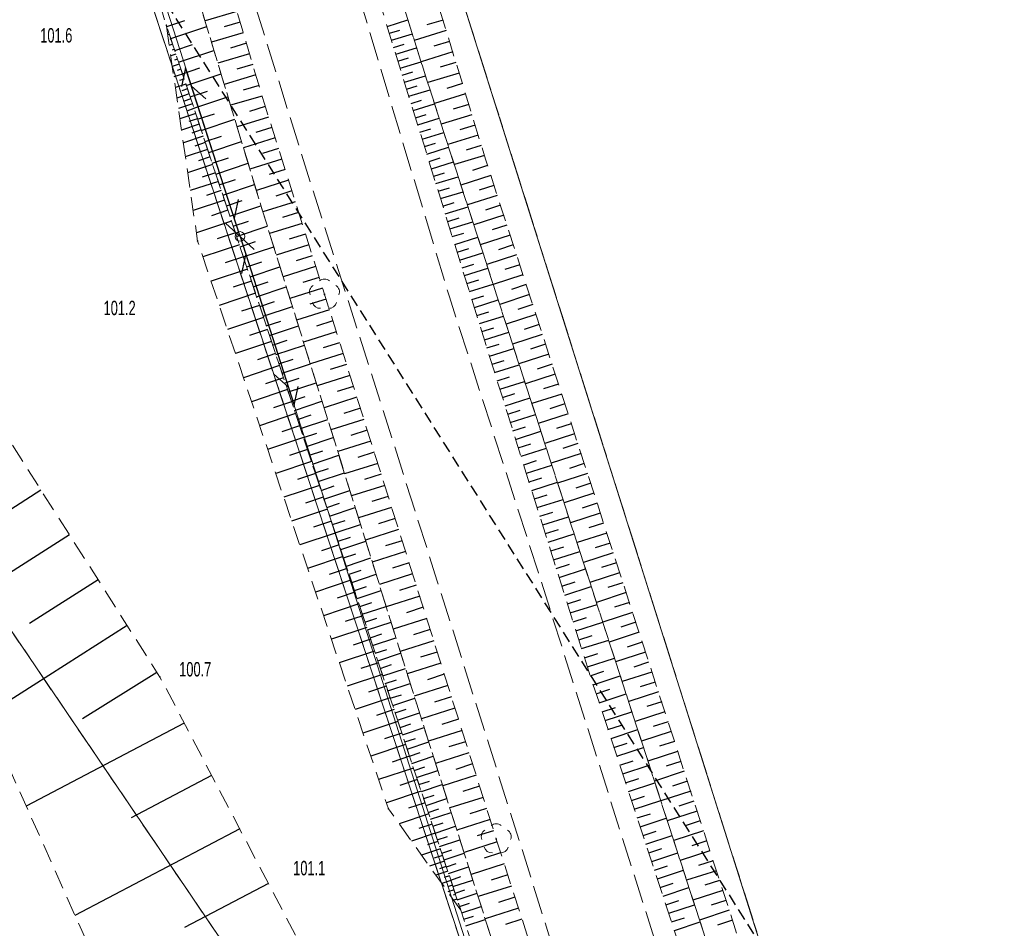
# Model space of a CAD drawing. Header units: metres. Extents: x 5550386 to 5551997, y 5954078 to 5957813.
# Tile 10 of 16: x 5551257 to 5551309, y 5956174 to 5956221. Entities that reach past the tile are written whole.
import ezdxf

# ---------------------------------------------------------------- set-up
doc = ezdxf.new("R2010")
doc.units = ezdxf.units.M
for name, pattern in [('1.0_0.5', [1.5, 1, -0.5]), ('1.5_0.5', [2, 1.5, -0.5]), ('2', [0.9, 0.6, -0.3]), ('219-500', [0]), ('egkk-500', [2, 1.5, -0.5]), ('egug-500', [1, 0.5, -0.5]), ('sutp_500', [0])]:
    doc.linetypes.add(name, pattern=pattern)
doc.layers.get('0').update_dxf_attribs({"color": 2, "lineweight": 5})
doc.styles.get("Standard").update_dxf_attribs({"font": 'Working1250', "width": 0.75})

# ---------------------------------------------------------------- blocks, each defined once
blk = doc.blocks.new('US15')
at = {"color": 0, "linetype": 'Continuous', "lineweight": 13}
blk.add_circle((0, 0), 0.25, dxfattribs=at)
blk = doc.blocks.new('PW01')
at = {"linetype": 'Continuous', "lineweight": 13}
h = blk.add_hatch(color=0, dxfattribs=at)
edge = h.paths.add_edge_path()
edge.add_arc((0, 0), 0.045, 0, 360)
blk = doc.blocks.new('OP021')
at = {"linetype": 'Continuous', "lineweight": 13}
h = blk.add_hatch(color=0, dxfattribs=at)
edge = h.paths.add_edge_path()
edge.add_arc((0, 0), 0.05, 0, 360)
at = {"color": 0, "linetype": 'Continuous', "lineweight": 13}
for centre, start, end in [((0, 0.4), 49.272, 130.728), ((-0.38, 0.124), 121.308, 202.548), ((0.38, 0.124), 337.452, 58.692), ((-0.235, -0.324), 193.221, 274.871), ((0.235, -0.324), 265.129, 346.779)]:
    blk.add_arc(centre, 0.4, start, end, dxfattribs=at)
blk = doc.blocks.new('SUTP')
at = {"color": 0, "linetype": 'Continuous'}
for p, q in [((0, 0), (0.866, 0.5)), ((0, 0), (9.232, 0)), ((1.866, -0.5), (1, 0)), ((7.366, -0.5), (8.232, 0)), ((9.232, 0), (8.366, 0.5))]:
    blk.add_line(p, q, dxfattribs=at)

msp = doc.modelspace()

# ---------------------------------------------------------------- linework, layer by layer
at = {"layer": '000 Inne (niezydentyfikowane)', "color": 7, "linetype": 'CONTINUOUS', "lineweight": 25, "flags": 128}
for points in [[(5551268.61, 5956221.65), (5551266.95, 5956221.16)], [(5551264.95, 5956220.86), (5551265.9, 5956221.18)], [(5551268.78, 5956221.09), (5551267.95, 5956220.85)], [(5551276.44, 5956220.87), (5551277.52, 5956221.21)], [(5551279.35, 5956221.2), (5551278.51, 5956220.95)], [(5551265.16, 5956220.24), (5551267.04, 5956220.86)], [(5551276.55, 5956220.51), (5551277.09, 5956220.68)], [(5551279.51, 5956220.65), (5551277.85, 5956220.14)], [(5551265.09, 5956220.46), (5551265, 5956220.43)], [(5551265.17, 5956220.2), (5551265.11, 5956220.18)], [(5551268.94, 5956220.54), (5551267.28, 5956220.05)], [(5551276.66, 5956220.15), (5551277.75, 5956220.48)], [(5551279.68, 5956220.09), (5551278.86, 5956219.84)], [(5551265.26, 5956219.94), (5551265.08, 5956219.88)], [(5551265.35, 5956219.68), (5551265.23, 5956219.64)], [(5551265.37, 5956219.62), (5551266.3, 5956219.93)], [(5551265.57, 5956219.01), (5551267.41, 5956219.62)], [(5551269.1, 5956219.99), (5551268.28, 5956219.74)], [(5551276.77, 5956219.78), (5551277.32, 5956219.95)], [(5551276.89, 5956219.42), (5551277.97, 5956219.76)], [(5551279.85, 5956219.54), (5551278.2, 5956219.03)], [(5551265.43, 5956219.42), (5551265.16, 5956219.33)], [(5551265.52, 5956219.16), (5551265.36, 5956219.11)], [(5551269.27, 5956219.44), (5551267.62, 5956218.95)], [(5551277, 5956219.06), (5551277.54, 5956219.23)], [(5551277.11, 5956218.69), (5551278.2, 5956219.03)], [(5551265.6, 5956218.9), (5551265.24, 5956218.78)], [(5551265.69, 5956218.65), (5551265.49, 5956218.58)], [(5551265.77, 5956218.4), (5551266.68, 5956218.71)], [(5551269.43, 5956218.89), (5551268.61, 5956218.64)], [(5551277.22, 5956218.33), (5551277.77, 5956218.5)], [(5551280.02, 5956218.99), (5551279.2, 5956218.74)], [(5551265.78, 5956218.39), (5551265.32, 5956218.24)], [(5551265.86, 5956218.13), (5551265.61, 5956218.05)], [(5551265.97, 5956217.8), (5551267.78, 5956218.4)], [(5551269.59, 5956218.34), (5551267.95, 5956217.85)], [(5551277.34, 5956217.96), (5551278.43, 5956218.3)], [(5551280.19, 5956218.44), (5551278.55, 5956217.94)], [(5551265.95, 5956217.87), (5551265.4, 5956217.69)], [(5551266.03, 5956217.61), (5551265.74, 5956217.51)], [(5551266.17, 5956217.2), (5551267.07, 5956217.5)], [(5551269.76, 5956217.79), (5551268.94, 5956217.55)], [(5551277.45, 5956217.6), (5551278, 5956217.77)], [(5551277.57, 5956217.23), (5551278.67, 5956217.57)], [(5551280.36, 5956217.89), (5551279.54, 5956217.64)], [(5551266.12, 5956217.35), (5551265.48, 5956217.14)], [(5551266.21, 5956217.1), (5551265.86, 5956216.98)], [(5551266.37, 5956216.61), (5551268.14, 5956217.2)], [(5551269.92, 5956217.24), (5551268.28, 5956216.76)], [(5551277.68, 5956216.86), (5551278.23, 5956217.03)], [(5551280.52, 5956217.35), (5551278.9, 5956216.85)], [(5551266.29, 5956216.84), (5551265.56, 5956216.59)], [(5551266.37, 5956216.59), (5551265.99, 5956216.46)], [(5551270.08, 5956216.7), (5551269.27, 5956216.44)], [(5551277.8, 5956216.49), (5551278.91, 5956216.83)], [(5551280.69, 5956216.81), (5551279.88, 5956216.56)], [(5551266.46, 5956216.33), (5551265.64, 5956216.06)], [(5551266.55, 5956216.06), (5551266.11, 5956215.92)], [(5551266.56, 5956216.03), (5551267.44, 5956216.32)], [(5551266.75, 5956215.45), (5551268.5, 5956216.03)], [(5551270.25, 5956216.15), (5551268.62, 5956215.64)], [(5551277.91, 5956216.11), (5551278.47, 5956216.29)], [(5551278.03, 5956215.74), (5551279.15, 5956216.09)], [(5551280.85, 5956216.27), (5551279.25, 5956215.78)], [(5551266.64, 5956215.78), (5551265.72, 5956215.47)], [(5551266.75, 5956215.48), (5551266.26, 5956215.31)], [(5551270.43, 5956215.61), (5551269.6, 5956215.35)], [(5551278.14, 5956215.36), (5551278.71, 5956215.54)], [(5551281.02, 5956215.73), (5551280.22, 5956215.49)], [(5551266.85, 5956215.16), (5551265.82, 5956214.81)], [(5551266.95, 5956214.87), (5551267.81, 5956215.16)], [(5551270.6, 5956215.06), (5551268.95, 5956214.54)], [(5551278.26, 5956214.99), (5551279.39, 5956215.34)], [(5551281.18, 5956215.2), (5551279.59, 5956214.72)], [(5551267.08, 5956214.46), (5551265.92, 5956214.07)], [(5551266.96, 5956214.82), (5551266.42, 5956214.63)], [(5551267.14, 5956214.3), (5551268.85, 5956214.87)], [(5551270.77, 5956214.51), (5551269.94, 5956214.25)], [(5551278.38, 5956214.61), (5551278.95, 5956214.78)], [(5551278.5, 5956214.22), (5551279.64, 5956214.58)], [(5551281.34, 5956214.67), (5551280.55, 5956214.43)], [(5551267.21, 5956214.08), (5551266.6, 5956213.87)], [(5551267.32, 5956213.74), (5551268.17, 5956214.02)], [(5551270.94, 5956213.96), (5551269.28, 5956213.44)], [(5551278.62, 5956213.84), (5551279.19, 5956214.02)], [(5551281.5, 5956214.15), (5551279.94, 5956213.67)], [(5551267.34, 5956213.68), (5551266.04, 5956213.24)], [(5551267.51, 5956213.18), (5551269.19, 5956213.74)], [(5551271.12, 5956213.41), (5551270.29, 5956213.15)], [(5551278.74, 5956213.46), (5551279.89, 5956213.81)], [(5551281.67, 5956213.63), (5551280.89, 5956213.37)], [(5551267.49, 5956213.25), (5551266.8, 5956213.02)], [(5551267.69, 5956212.62), (5551268.53, 5956212.9)], [(5551271.29, 5956212.86), (5551269.62, 5956212.33)], [(5551278.86, 5956213.07), (5551279.43, 5956213.25)], [(5551278.98, 5956212.68), (5551280.14, 5956213.04)], [(5551281.83, 5956213.11), (5551280.28, 5956212.6)], [(5551267.64, 5956212.8), (5551266.18, 5956212.32)], [(5551267.88, 5956212.08), (5551269.53, 5956212.63)], [(5551279.1, 5956212.29), (5551279.68, 5956212.47)], [(5551282, 5956212.59), (5551281.23, 5956212.34)], [(5551267.79, 5956212.32), (5551267.02, 5956212.07)], [(5551271.47, 5956212.3), (5551270.63, 5956212.03)], [(5551279.22, 5956211.9), (5551280.39, 5956212.26)], [(5551282.17, 5956212.07), (5551280.62, 5956211.57)], [(5551267.96, 5956211.82), (5551266.33, 5956211.28)], [(5551268.06, 5956211.53), (5551268.88, 5956211.8)], [(5551268.24, 5956210.99), (5551269.86, 5956211.53)], [(5551271.65, 5956211.74), (5551269.96, 5956211.21)], [(5551279.34, 5956211.51), (5551279.93, 5956211.69)], [(5551279.46, 5956211.11), (5551280.65, 5956211.48)], [(5551282.34, 5956211.56), (5551281.56, 5956211.3)], [(5551268.14, 5956211.29), (5551267.28, 5956211)], [(5551271.82, 5956211.18), (5551270.98, 5956210.91)], [(5551279.59, 5956210.71), (5551280.18, 5956210.9)], [(5551282.51, 5956211.04), (5551280.95, 5956210.53)], [(5551268.33, 5956210.72), (5551266.5, 5956210.11)], [(5551268.42, 5956210.46), (5551269.22, 5956210.72)], [(5551268.59, 5956209.92), (5551270.19, 5956210.46)], [(5551272, 5956210.61), (5551270.31, 5956210.08)], [(5551279.71, 5956210.32), (5551280.9, 5956210.69)], [(5551282.67, 5956210.52), (5551281.9, 5956210.27)], [(5551268.53, 5956210.12), (5551267.58, 5956209.81)], [(5551272.18, 5956210.05), (5551271.33, 5956209.79)], [(5551279.83, 5956209.92), (5551280.43, 5956210.1)], [(5551279.96, 5956209.51), (5551281.16, 5956209.89)], [(5551282.84, 5956210), (5551281.29, 5956209.5)], [(5551268.74, 5956209.5), (5551266.84, 5956208.87)], [(5551268.77, 5956209.39), (5551269.57, 5956209.66)], [(5551268.94, 5956208.87), (5551270.53, 5956209.39)], [(5551272.36, 5956209.49), (5551270.66, 5956208.95)], [(5551280.08, 5956209.11), (5551280.69, 5956209.3)], [(5551283.01, 5956209.49), (5551282.23, 5956209.23)], [(5551268.95, 5956208.87), (5551268, 5956208.55)], [(5551272.53, 5956208.92), (5551271.69, 5956208.66)], [(5551280.21, 5956208.7), (5551281.42, 5956209.08)], [(5551283.18, 5956208.97), (5551281.63, 5956208.46)], [(5551269.12, 5956208.34), (5551269.9, 5956208.61)], [(5551269.29, 5956207.82), (5551270.85, 5956208.34)], [(5551272.71, 5956208.36), (5551271.02, 5956207.82)], [(5551280.34, 5956208.3), (5551280.95, 5956208.49)], [(5551280.46, 5956207.89), (5551281.69, 5956208.27)], [(5551283.35, 5956208.45), (5551282.57, 5956208.2)], [(5551269.16, 5956208.23), (5551267.26, 5956207.6)], [(5551272.89, 5956207.79), (5551272.04, 5956207.53)], [(5551283.51, 5956207.93), (5551281.96, 5956207.43)], [(5551269.37, 5956207.6), (5551268.42, 5956207.29)], [(5551269.46, 5956207.31), (5551270.24, 5956207.57)], [(5551269.63, 5956206.79), (5551271.18, 5956207.31)], [(5551273.07, 5956207.23), (5551271.37, 5956206.69)], [(5551280.59, 5956207.48), (5551281.21, 5956207.67)], [(5551280.72, 5956207.06), (5551281.96, 5956207.45)], [(5551283.68, 5956207.42), (5551282.91, 5956207.16)], [(5551269.58, 5956206.97), (5551267.69, 5956206.34)], [(5551280.85, 5956206.65), (5551281.47, 5956206.84)], [(5551283.85, 5956206.9), (5551282.3, 5956206.39)], [(5551269.79, 5956206.34), (5551268.84, 5956206.03)], [(5551269.8, 5956206.28), (5551270.57, 5956206.54)], [(5551269.97, 5956205.78), (5551271.5, 5956206.28)], [(5551273.25, 5956206.66), (5551272.4, 5956206.4)], [(5551280.98, 5956206.23), (5551282.22, 5956206.62)], [(5551284.02, 5956206.38), (5551283.24, 5956206.13)], [(5551269.99, 5956205.71), (5551268.11, 5956205.08)], [(5551273.43, 5956206.1), (5551271.72, 5956205.56)], [(5551281.11, 5956205.81), (5551281.73, 5956206.01)], [(5551281.24, 5956205.39), (5551282.5, 5956205.78)], [(5551284.19, 5956205.86), (5551282.63, 5956205.36)], [(5551270.14, 5956205.27), (5551270.9, 5956205.52)], [(5551270.31, 5956204.77), (5551271.81, 5956205.27)], [(5551273.61, 5956205.53), (5551272.75, 5956205.26)], [(5551281.37, 5956204.97), (5551282, 5956205.17)], [(5551284.35, 5956205.35), (5551283.58, 5956205.09)], [(5551270.2, 5956205.08), (5551269.26, 5956204.77)], [(5551273.78, 5956204.96), (5551272.08, 5956204.42)], [(5551281.5, 5956204.55), (5551282.77, 5956204.94)], [(5551284.52, 5956204.83), (5551282.97, 5956204.32)], [(5551270.41, 5956204.45), (5551268.53, 5956203.83)], [(5551270.47, 5956204.27), (5551271.22, 5956204.52)], [(5551270.64, 5956203.78), (5551272.13, 5956204.27)], [(5551273.96, 5956204.39), (5551273.11, 5956204.13)], [(5551281.63, 5956204.12), (5551282.27, 5956204.32)], [(5551284.69, 5956204.31), (5551283.91, 5956204.06)], [(5551270.62, 5956203.83), (5551269.68, 5956203.51)], [(5551274.14, 5956203.83), (5551272.44, 5956203.29)], [(5551281.76, 5956203.69), (5551283.04, 5956204.1)], [(5551284.86, 5956203.79), (5551283.3, 5956203.29)], [(5551270.83, 5956203.2), (5551268.95, 5956202.57)], [(5551270.8, 5956203.29), (5551271.54, 5956203.53)], [(5551270.97, 5956202.8), (5551272.44, 5956203.29)], [(5551274.32, 5956203.26), (5551273.47, 5956202.99)], [(5551281.9, 5956203.27), (5551282.54, 5956203.47)], [(5551282.03, 5956202.84), (5551283.32, 5956203.24)], [(5551285.03, 5956203.28), (5551284.25, 5956203.02)], [(5551274.5, 5956202.69), (5551272.79, 5956202.15)], [(5551282.17, 5956202.41), (5551282.81, 5956202.61)], [(5551285.19, 5956202.76), (5551283.64, 5956202.25)], [(5551271.04, 5956202.57), (5551270.1, 5956202.26)], [(5551271.13, 5956202.31), (5551271.86, 5956202.55)], [(5551271.29, 5956201.83), (5551272.74, 5956202.31)], [(5551274.68, 5956202.12), (5551273.83, 5956201.85)], [(5551282.31, 5956201.98), (5551283.6, 5956202.38)], [(5551285.36, 5956202.24), (5551284.58, 5956201.99)], [(5551271.25, 5956201.95), (5551269.37, 5956201.32)], [(5551271.45, 5956201.35), (5551272.17, 5956201.59)], [(5551282.44, 5956201.54), (5551283.09, 5956201.75)], [(5551285.53, 5956201.72), (5551283.98, 5956201.22)], [(5551271.46, 5956201.32), (5551270.52, 5956201.01)], [(5551271.61, 5956200.87), (5551273.04, 5956201.35)], [(5551274.86, 5956201.55), (5551273.15, 5956201.01)], [(5551282.58, 5956201.11), (5551283.88, 5956201.52)], [(5551285.7, 5956201.21), (5551284.92, 5956200.95)], [(5551271.66, 5956200.7), (5551269.79, 5956200.07)], [(5551271.76, 5956200.4), (5551272.48, 5956200.63)], [(5551275.04, 5956200.98), (5551274.18, 5956200.7)], [(5551282.72, 5956200.68), (5551283.37, 5956200.88)], [(5551282.85, 5956200.24), (5551284.16, 5956200.65)], [(5551285.86, 5956200.69), (5551284.31, 5956200.19)], [(5551271.87, 5956200.07), (5551270.94, 5956199.76)], [(5551271.92, 5956199.92), (5551273.34, 5956200.4)], [(5551275.22, 5956200.4), (5551273.51, 5956199.86)], [(5551286.03, 5956200.17), (5551285.26, 5956199.92)], [(5551272.08, 5956199.46), (5551272.78, 5956199.69)], [(5551275.4, 5956199.83), (5551274.54, 5956199.56)], [(5551282.99, 5956199.8), (5551283.65, 5956200.01)], [(5551283.13, 5956199.36), (5551284.45, 5956199.78)], [(5551286.2, 5956199.65), (5551284.65, 5956199.15)], [(5551272.08, 5956199.45), (5551270.21, 5956198.83)], [(5551272.23, 5956198.99), (5551273.63, 5956199.46)], [(5551275.58, 5956199.26), (5551273.86, 5956198.72)], [(5551283.27, 5956198.92), (5551283.93, 5956199.13)], [(5551286.37, 5956199.14), (5551285.59, 5956198.89)], [(5551272.29, 5956198.83), (5551271.35, 5956198.52)], [(5551272.39, 5956198.53), (5551273.08, 5956198.76)], [(5551272.54, 5956198.07), (5551273.92, 5956198.53)], [(5551275.76, 5956198.69), (5551274.9, 5956198.41)], [(5551283.41, 5956198.48), (5551284.73, 5956198.9)], [(5551286.54, 5956198.62), (5551284.98, 5956198.12)], [(5551272.49, 5956198.2), (5551270.63, 5956197.58)], [(5551275.95, 5956198.11), (5551274.22, 5956197.57)], [(5551283.55, 5956198.04), (5551284.21, 5956198.25)], [(5551283.69, 5956197.6), (5551285.02, 5956198.01)], [(5551286.7, 5956198.1), (5551285.93, 5956197.85)], [(5551272.7, 5956197.58), (5551271.77, 5956197.27)], [(5551272.69, 5956197.61), (5551273.38, 5956197.84)], [(5551272.84, 5956197.16), (5551274.21, 5956197.61)], [(5551276.13, 5956197.54), (5551275.26, 5956197.27)], [(5551286.87, 5956197.58), (5551285.32, 5956197.08)], [(5551272.91, 5956196.96), (5551271.05, 5956196.34)], [(5551276.31, 5956196.96), (5551274.58, 5956196.42)], [(5551283.83, 5956197.15), (5551284.49, 5956197.36)], [(5551283.97, 5956196.7), (5551285.31, 5956197.13)], [(5551287.04, 5956197.07), (5551286.26, 5956196.82)], [(5551258.4, 5956196.71), (5551254.9, 5956194.48)], [(5551272.99, 5956196.7), (5551273.67, 5956196.93)], [(5551273.14, 5956196.25), (5551274.49, 5956196.7)], [(5551284.11, 5956196.26), (5551284.78, 5956196.47)], [(5551287.21, 5956196.55), (5551285.66, 5956196.05)], [(5551273.11, 5956196.34), (5551272.18, 5956196.03)], [(5551273.29, 5956195.81), (5551273.96, 5956196.03)], [(5551276.49, 5956196.39), (5551275.63, 5956196.12)], [(5551284.25, 5956195.81), (5551285.6, 5956196.23)], [(5551287.38, 5956196.03), (5551286.6, 5956195.78)], [(5551273.32, 5956195.72), (5551271.46, 5956195.1)], [(5551273.44, 5956195.36), (5551274.77, 5956195.81)], [(5551276.67, 5956195.81), (5551274.94, 5956195.27)], [(5551284.39, 5956195.36), (5551285.07, 5956195.57)], [(5551287.54, 5956195.52), (5551285.99, 5956195.01)], [(5551273.53, 5956195.1), (5551272.6, 5956194.79)], [(5551273.59, 5956194.92), (5551274.25, 5956195.14)], [(5551273.73, 5956194.49), (5551275.05, 5956194.92)], [(5551276.85, 5956195.24), (5551275.99, 5956194.96)], [(5551284.54, 5956194.91), (5551285.89, 5956195.33)], [(5551287.71, 5956195), (5551286.94, 5956194.75)], [(5551259.88, 5956194.39), (5551252.8, 5956189.88)], [(5551273.73, 5956194.48), (5551271.88, 5956193.87)], [(5551277.03, 5956194.66), (5551275.3, 5956194.11)], [(5551284.68, 5956194.45), (5551285.36, 5956194.67)], [(5551284.82, 5956194), (5551286.18, 5956194.43)], [(5551287.88, 5956194.48), (5551286.33, 5956193.98)], [(5551273.88, 5956194.05), (5551274.53, 5956194.27)], [(5551274.02, 5956193.62), (5551275.32, 5956194.05)], [(5551277.22, 5956194.08), (5551276.35, 5956193.81)], [(5551288.05, 5956193.96), (5551287.27, 5956193.71)], [(5551273.94, 5956193.87), (5551273.01, 5956193.56)], [(5551274.16, 5956193.19), (5551274.81, 5956193.4)], [(5551277.4, 5956193.51), (5551275.66, 5956192.96)], [(5551284.96, 5956193.55), (5551285.65, 5956193.76)], [(5551285.11, 5956193.09), (5551286.48, 5956193.52)], [(5551288.22, 5956193.45), (5551286.66, 5956192.94)], [(5551274.14, 5956193.25), (5551272.29, 5956192.63)], [(5551274.31, 5956192.76), (5551275.59, 5956193.19)], [(5551277.58, 5956192.93), (5551276.71, 5956192.65)], [(5551285.25, 5956192.63), (5551285.94, 5956192.85)], [(5551288.38, 5956192.93), (5551287.61, 5956192.68)], [(5551274.35, 5956192.63), (5551273.42, 5956192.32)], [(5551274.45, 5956192.33), (5551275.09, 5956192.55)], [(5551277.76, 5956192.35), (5551276.03, 5956191.8)], [(5551285.4, 5956192.17), (5551286.77, 5956192.61)], [(5551288.55, 5956192.41), (5551287, 5956191.91)], [(5551261.38, 5956192.04), (5551257.8, 5956189.76)], [(5551274.55, 5956192.02), (5551272.71, 5956191.4)], [(5551274.59, 5956191.91), (5551275.86, 5956192.33)], [(5551285.54, 5956191.71), (5551286.23, 5956191.93)], [(5551288.72, 5956191.89), (5551287.94, 5956191.64)], [(5551274.76, 5956191.4), (5551273.84, 5956191.09)], [(5551274.73, 5956191.49), (5551275.36, 5956191.7)], [(5551274.87, 5956191.07), (5551276.12, 5956191.49)], [(5551277.95, 5956191.77), (5551277.08, 5956191.49)], [(5551285.69, 5956191.25), (5551287.07, 5956191.69)], [(5551288.89, 5956191.38), (5551287.34, 5956190.87)], [(5551275.01, 5956190.66), (5551275.63, 5956190.87)], [(5551278.13, 5956191.19), (5551276.39, 5956190.64)], [(5551285.83, 5956190.79), (5551286.53, 5956191.01)], [(5551289.06, 5956190.86), (5551288.28, 5956190.61)], [(5551274.96, 5956190.79), (5551273.12, 5956190.17)], [(5551275.14, 5956190.25), (5551276.38, 5956190.66)], [(5551278.31, 5956190.61), (5551277.44, 5956190.33)], [(5551285.98, 5956190.32), (5551287.37, 5956190.76)], [(5551289.22, 5956190.34), (5551287.67, 5956189.84)], [(5551275.17, 5956190.17), (5551274.25, 5956189.87)], [(5551275.28, 5956189.84), (5551275.89, 5956190.04)], [(5551275.41, 5956189.43), (5551276.64, 5956189.84)], [(5551278.5, 5956190.03), (5551276.75, 5956189.48)], [(5551286.13, 5956189.86), (5551286.83, 5956190.08)], [(5551286.27, 5956189.39), (5551287.67, 5956189.83)], [(5551289.39, 5956189.83), (5551288.62, 5956189.57)], [(5551262.89, 5956189.66), (5551255.53, 5956184.97)], [(5551275.37, 5956189.56), (5551273.53, 5956188.95)], [(5551278.68, 5956189.45), (5551277.81, 5956189.17)], [(5551289.56, 5956189.31), (5551288.01, 5956188.8)], [(5551275.58, 5956188.95), (5551274.66, 5956188.64)], [(5551275.55, 5956189.02), (5551276.16, 5956189.23)], [(5551275.68, 5956188.62), (5551276.89, 5956189.02)], [(5551278.86, 5956188.86), (5551277.11, 5956188.31)], [(5551286.42, 5956188.92), (5551287.12, 5956189.15)], [(5551286.57, 5956188.46), (5551287.98, 5956188.9)], [(5551289.73, 5956188.79), (5551288.95, 5956188.54)], [(5551275.78, 5956188.33), (5551273.94, 5956187.72)], [(5551275.82, 5956188.22), (5551276.42, 5956188.42)], [(5551279.05, 5956188.28), (5551278.17, 5956188.01)], [(5551289.9, 5956188.27), (5551288.34, 5956187.77)], [(5551275.98, 5956187.72), (5551275.07, 5956187.42)], [(5551275.95, 5956187.82), (5551277.14, 5956188.22)], [(5551286.72, 5956187.98), (5551287.42, 5956188.21)], [(5551286.87, 5956187.51), (5551288.28, 5956187.96)], [(5551290.06, 5956187.76), (5551289.29, 5956187.5)], [(5551264.44, 5956187.22), (5551260.56, 5956184.81)], [(5551276.08, 5956187.43), (5551276.67, 5956187.63)], [(5551276.21, 5956187.04), (5551277.39, 5956187.43)], [(5551279.23, 5956187.7), (5551277.48, 5956187.15)], [(5551287.02, 5956187.04), (5551287.72, 5956187.28)], [(5551290.23, 5956187.24), (5551288.68, 5956186.74)], [(5551276.19, 5956187.11), (5551274.36, 5956186.5)], [(5551276.34, 5956186.65), (5551276.93, 5956186.84)], [(5551279.41, 5956187.12), (5551278.54, 5956186.84)], [(5551287.17, 5956186.57), (5551288.58, 5956187.04)], [(5551290.4, 5956186.72), (5551289.62, 5956186.47)], [(5551276.39, 5956186.5), (5551275.47, 5956186.19)], [(5551276.47, 5956186.26), (5551277.64, 5956186.65)], [(5551279.6, 5956186.53), (5551277.84, 5956185.98)], [(5551287.33, 5956186.11), (5551288.03, 5956186.34)], [(5551290.57, 5956186.2), (5551289.02, 5956185.7)], [(5551276.59, 5956185.89), (5551274.77, 5956185.28)], [(5551276.6, 5956185.87), (5551277.18, 5956186.06)], [(5551276.73, 5956185.49), (5551277.88, 5956185.87)], [(5551279.78, 5956185.95), (5551278.91, 5956185.67)], [(5551287.48, 5956185.64), (5551288.89, 5956186.1)], [(5551290.74, 5956185.69), (5551289.96, 5956185.44)], [(5551276.8, 5956185.28), (5551275.88, 5956184.98)], [(5551276.85, 5956185.11), (5551277.43, 5956185.3)], [(5551279.97, 5956185.36), (5551278.22, 5956184.81)], [(5551287.64, 5956185.17), (5551288.34, 5956185.4)], [(5551287.79, 5956184.71), (5551289.19, 5956185.17)], [(5551290.9, 5956185.17), (5551289.35, 5956184.67)], [(5551277, 5956184.67), (5551275.17, 5956184.06)], [(5551276.98, 5956184.73), (5551278.12, 5956185.11)], [(5551280.15, 5956184.78), (5551279.28, 5956184.5)], [(5551291.07, 5956184.65), (5551290.3, 5956184.4)], [(5551265.86, 5956184.57), (5551257.63, 5956180.25)], [(5551277.11, 5956184.35), (5551277.67, 5956184.54)], [(5551277.23, 5956183.97), (5551278.36, 5956184.35)], [(5551280.34, 5956184.2), (5551278.59, 5956183.64)], [(5551287.94, 5956184.24), (5551288.64, 5956184.47)], [(5551288.1, 5956183.78), (5551289.49, 5956184.24)], [(5551291.24, 5956184.14), (5551289.69, 5956183.63)], [(5551277.2, 5956184.06), (5551276.29, 5956183.76)], [(5551277.36, 5956183.6), (5551277.92, 5956183.78)], [(5551291.41, 5956183.62), (5551290.63, 5956183.37)], [(5551277.4, 5956183.46), (5551275.58, 5956182.85)], [(5551277.48, 5956183.22), (5551278.6, 5956183.6)], [(5551280.52, 5956183.61), (5551279.65, 5956183.34)], [(5551288.25, 5956183.31), (5551288.95, 5956183.54)], [(5551288.4, 5956182.85), (5551289.79, 5956183.31)], [(5551291.57, 5956183.1), (5551290.02, 5956182.6)], [(5551277.6, 5956182.85), (5551276.7, 5956182.55)], [(5551277.6, 5956182.85), (5551278.16, 5956183.04)], [(5551277.73, 5956182.48), (5551278.84, 5956182.85)], [(5551280.7, 5956183.03), (5551278.96, 5956182.48)], [(5551288.56, 5956182.39), (5551289.25, 5956182.62)], [(5551277.81, 5956182.24), (5551275.99, 5956181.64)], [(5551277.85, 5956182.11), (5551278.4, 5956182.3)], [(5551277.97, 5956181.74), (5551279.08, 5956182.11)], [(5551280.89, 5956182.45), (5551280.02, 5956182.17)], [(5551288.71, 5956181.93), (5551290.09, 5956182.39)], [(5551291.74, 5956182.58), (5551290.97, 5956182.33)], [(5551267.29, 5956181.85), (5551263.09, 5956179.64)], [(5551278.01, 5956181.64), (5551277.1, 5956181.33)], [(5551278.09, 5956181.38), (5551278.64, 5956181.56)], [(5551281.07, 5956181.87), (5551279.33, 5956181.32)], [(5551288.86, 5956181.47), (5551289.55, 5956181.7)], [(5551291.91, 5956182.07), (5551290.36, 5956181.56)], [(5551278.22, 5956181.01), (5551279.31, 5956181.38)], [(5551281.25, 5956181.29), (5551280.38, 5956181.01)], [(5551289.01, 5956181.01), (5551290.39, 5956181.47)], [(5551292.08, 5956181.55), (5551291.3, 5956181.3)], [(5551278.21, 5956181.03), (5551276.4, 5956180.43)], [(5551278.34, 5956180.65), (5551278.88, 5956180.83)], [(5551278.46, 5956180.29), (5551279.54, 5956180.65)], [(5551281.44, 5956180.71), (5551279.7, 5956180.16)], [(5551289.16, 5956180.55), (5551289.85, 5956180.78)], [(5551289.31, 5956180.09), (5551290.69, 5956180.55)], [(5551292.25, 5956181.03), (5551290.69, 5956180.53)], [(5551278.41, 5956180.43), (5551277.55, 5956180.14)], [(5551278.58, 5956179.93), (5551279.12, 5956180.11)], [(5551281.62, 5956180.13), (5551280.75, 5956179.86)], [(5551292.41, 5956180.52), (5551291.64, 5956180.26)], [(5551278.6, 5956179.85), (5551277.06, 5956179.33)], [(5551278.7, 5956179.57), (5551279.77, 5956179.93)], [(5551281.8, 5956179.55), (5551280.07, 5956179)], [(5551289.47, 5956179.64), (5551290.15, 5956179.86)], [(5551289.62, 5956179.18), (5551290.98, 5956179.63)], [(5551292.58, 5956180), (5551291.03, 5956179.49)], [(5551268.76, 5956179.07), (5551260.17, 5956174.56)], [(5551278.78, 5956179.31), (5551278.09, 5956179.09)], [(5551278.82, 5956179.21), (5551279.35, 5956179.39)], [(5551278.93, 5956178.85), (5551280, 5956179.21)], [(5551292.75, 5956179.48), (5551291.97, 5956179.23)], [(5551278.94, 5956178.84), (5551277.71, 5956178.43)], [(5551279.05, 5956178.5), (5551279.58, 5956178.68)], [(5551279.17, 5956178.15), (5551280.23, 5956178.5)], [(5551281.98, 5956178.97), (5551281.12, 5956178.7)], [(5551289.77, 5956178.73), (5551290.45, 5956178.95)], [(5551289.92, 5956178.27), (5551291.28, 5956178.72)], [(5551292.92, 5956178.96), (5551291.37, 5956178.46)], [(5551279.21, 5956178.03), (5551278.23, 5956177.7)], [(5551279.08, 5956178.41), (5551278.53, 5956178.23)], [(5551279.29, 5956177.8), (5551279.81, 5956177.97)], [(5551282.17, 5956178.4), (5551280.44, 5956177.84)], [(5551290.07, 5956177.82), (5551290.75, 5956178.04)], [(5551293.09, 5956178.45), (5551292.31, 5956178.19)], [(5551279.32, 5956177.69), (5551278.88, 5956177.54)], [(5551279.4, 5956177.45), (5551280.45, 5956177.8)], [(5551282.35, 5956177.82), (5551281.49, 5956177.54)], [(5551290.22, 5956177.37), (5551291.58, 5956177.82)], [(5551293.25, 5956177.93), (5551291.7, 5956177.43)], [(5551279.42, 5956177.38), (5551278.64, 5956177.12)], [(5551279.51, 5956177.11), (5551279.16, 5956176.99)], [(5551279.52, 5956177.1), (5551280.04, 5956177.27)], [(5551279.63, 5956176.75), (5551280.68, 5956177.1)], [(5551282.54, 5956177.24), (5551280.81, 5956176.69)], [(5551290.37, 5956176.91), (5551291.04, 5956177.14)], [(5551293.42, 5956177.41), (5551292.65, 5956177.16)], [(5551279.59, 5956176.87), (5551278.97, 5956176.66)], [(5551279.68, 5956176.63), (5551279.4, 5956176.53)], [(5551279.75, 5956176.4), (5551280.27, 5956176.58)], [(5551282.72, 5956176.67), (5551281.86, 5956176.39)], [(5551290.52, 5956176.46), (5551291.87, 5956176.91)], [(5551293.59, 5956176.89), (5551292.04, 5956176.39)], [(5551270.25, 5956176.23), (5551265.87, 5956173.93)], [(5551279.76, 5956176.38), (5551279.28, 5956176.22)], [(5551279.84, 5956176.14), (5551279.64, 5956176.07)], [(5551279.86, 5956176.06), (5551280.9, 5956176.4)], [(5551282.91, 5956176.09), (5551281.18, 5956175.54)], [(5551290.66, 5956176.01), (5551291.34, 5956176.24)], [(5551290.81, 5956175.56), (5551292.16, 5956176.01)], [(5551293.76, 5956176.38), (5551292.98, 5956176.13)], [(5551279.92, 5956175.9), (5551279.59, 5956175.79)], [(5551280, 5956175.65), (5551279.87, 5956175.61)], [(5551280.08, 5956175.41), (5551279.9, 5956175.35)], [(5551279.98, 5956175.72), (5551280.49, 5956175.89)], [(5551280.09, 5956175.37), (5551281.12, 5956175.72)], [(5551283.09, 5956175.52), (5551282.23, 5956175.24)], [(5551293.93, 5956175.86), (5551292.37, 5956175.36)], [(5551280.16, 5956175.17), (5551280.11, 5956175.15)], [(5551280.21, 5956175.03), (5551280.72, 5956175.2)], [(5551280.24, 5956174.93), (5551280.22, 5956174.92)], [(5551280.32, 5956174.69), (5551281.34, 5956175.03)], [(5551283.28, 5956174.94), (5551281.54, 5956174.38)], [(5551290.96, 5956175.12), (5551291.63, 5956175.34)], [(5551291.11, 5956174.67), (5551292.45, 5956175.11)], [(5551294.09, 5956175.34), (5551293.32, 5956175.09)], [(5551280.43, 5956174.36), (5551280.94, 5956174.52)], [(5551291.26, 5956174.22), (5551291.93, 5956174.44)], [(5551294.26, 5956174.83), (5551292.71, 5956174.32)], [(5551280.54, 5956174.02), (5551281.55, 5956174.35)], [(5551283.46, 5956174.36), (5551282.6, 5956174.08)], [(5551291.4, 5956173.77), (5551292.74, 5956174.22)], [(5551294.43, 5956174.31), (5551293.65, 5956174.06)]]:
    msp.add_lwpolyline(points, dxfattribs=at)
at = {"layer": '217-kontur klasyfikacyjny', "color": 92, "linetype": 'egkk-500', "lineweight": 18, "flags": 128}
for points in [[(5551257.7, 5956293.98), (5551303.52, 5956148.91)], [(5551289.85, 5956144.15), (5551242.13, 5956288.87)], [(5551291.51, 5956138.33), (5551216.49, 5956248.86)]]:
    msp.add_lwpolyline(points, dxfattribs=at)
at = {"layer": '218-kontur użytku gruntowego', "color": 3, "linetype": 'egug-500', "lineweight": 18, "flags": 128}
for points in [[(5551303.52, 5956148.91), (5551257.7, 5956293.98)], [(5551242.13, 5956288.87), (5551289.85, 5956144.15)], [(5551291.51, 5956138.33), (5551216.49, 5956248.86)]]:
    msp.add_lwpolyline(points, dxfattribs=at)
at = {"layer": '219-działka ewidencyjna', "color": 7, "linetype": '219-500', "lineweight": 18, "flags": 128}
for points in [[(5551303.52, 5956148.91), (5551257.7, 5956293.98)], [(5551289.85, 5956144.15), (5551242.13, 5956288.87)], [(5551291.51, 5956138.33), (5551216.49, 5956248.86)]]:
    msp.add_lwpolyline(points, dxfattribs=at)
at = {"layer": 'jezdnia', "color": 7, "linetype": '1.5_0.5', "lineweight": 18, "flags": 128}
msp.add_lwpolyline([(5551455.46, 5955436.36), (5551451.47, 5955438.02), (5551450.83, 5955438.1), (5551445.4, 5955438.9), (5551443.19, 5955438.03), (5551440.51, 5955442.48), (5551447.81, 5955447.52), (5551451.28, 5955450.59), (5551454.17, 5955453.78), (5551456.72, 5955457.82), (5551458.82, 5955463.86), (5551460.83, 5955471.81), (5551462.27, 5955479.67), (5551462.91, 5955484.42), (5551465.39, 5955501.99), (5551466.19, 5955508.81), (5551467.49, 5955522.39), (5551468.2, 5955534.19), (5551468.23, 5955544.61), (5551467.8, 5955552.06), (5551466.22, 5955562.94), (5551464.66, 5955570.05), (5551462.19, 5955577.94), (5551457.61, 5955588.96), (5551451.77, 5955600.12), (5551442.37, 5955616.54), (5551433.77, 5955631.22), (5551400.1, 5955695.98), (5551398.61, 5955699.66), (5551392.38, 5955717.92), (5551385.91, 5955744.81), (5551380.33, 5955777.31), (5551374.05, 5955813.71), (5551372.12, 5955825.49), (5551365.44, 5955865.4), (5551363.8, 5955875.7), (5551355.71, 5955924.64), (5551347.53, 5955974.75), (5551342.58, 5956003.07), (5551340.16, 5956014.08), (5551336.72, 5956027.23), (5551327.68, 5956053.5), (5551321.55, 5956071.1), (5551308.12, 5956107.81), (5551304.1, 5956118.58), (5551302.02, 5956124.47), (5551293.94, 5956146.88), (5551287.71, 5956164.52), (5551279.05, 5956191.98), (5551271.84, 5956214.64), (5551267.8, 5956227.61), (5551260.96, 5956249.65), (5551257.51, 5956260.73), (5551248.19, 5956289.59), (5551242.53, 5956307.71), (5551233.42, 5956336.76), (5551228.17, 5956354.06), (5551225.8, 5956361.78), (5551223.62, 5956368.9), (5551214.09, 5956400.02), (5551206.76, 5956423.52), (5551198.99, 5956449.35), (5551191.51, 5956473.27), (5551187.29, 5956486.42), (5551182.07, 5956502.69), (5551179.05, 5956512.76), (5551173.09, 5956531.56), (5551169.39, 5956543.47), (5551164.74, 5956558.45), (5551157.45, 5956581.75), (5551154.15, 5956592.27), (5551148.76, 5956609.66), (5551141.82, 5956631.89), (5551138.84, 5956641.55), (5551134.75, 5956654.86), (5551126.91, 5956679.54), (5551122.63, 5956693.23), (5551115.54, 5956715.76), (5551111.24, 5956729.91), (5551103.85, 5956753.24), (5551096.3, 5956777.7), (5551087, 5956807.77), (5551081.75, 5956824.64), (5551070.89, 5956859.11), (5551062.32, 5956886.3), (5551054.39, 5956911.6), (5551043.32, 5956947.04), (5551039.41, 5956959.5), (5551027.82, 5956996.92), (5551025.81, 5957004.31), (5551018.2, 5957028.13), (5551012.62, 5957045.95), (5551011.54, 5957049.89), (5551009.39, 5957056.51), (5550998.84, 5957089.87), (5550996.62, 5957097.11), (5550986.69, 5957129.32), (5550983.18, 5957140.89), (5550976.46, 5957166.48), (5550972.71, 5957181.16), (5550968.86, 5957201.13), (5550966.29, 5957214.65), (5550961.72, 5957239.19), (5550957.49, 5957261.56), (5550955.99, 5957269.71), (5550954.35, 5957279.28), (5550951.59, 5957293.75), (5550947.75, 5957313.48), (5550943.48, 5957336.91), (5550938.88, 5957360.91), (5550937.97, 5957366.94), (5550932.96, 5957392.85), (5550929.44, 5957411.71), (5550925.84, 5957430.33), (5550920.14, 5957460.6), (5550916.67, 5957479.44), (5550912.3, 5957503.48), (5550909.56, 5957517.89), (5550913.82, 5957522.69), (5550915.56, 5957513.52), (5550918.67, 5957496.14), (5550922.76, 5957474.05), (5550924.78, 5957463.24), (5550928.63, 5957442.26), (5550933.03, 5957419.36), (5550934.06, 5957413.47), (5550939.29, 5957386.14), (5550943.41, 5957363.83), (5550948.09, 5957339.95), (5550951.79, 5957319.77), (5550952.86, 5957314.32), (5550959.92, 5957275.49), (5550963.97, 5957253.47), (5550968.1, 5957231.5), (5550970.73, 5957217.14), (5550975.77, 5957191.94), (5550977.87, 5957181.94), (5550981.89, 5957164.77), (5550987.97, 5957142.56), (5550992.46, 5957128.18), (5550999.42, 5957105.33), (5551004, 5957090.58), (5551014.33, 5957057.68), (5551018.55, 5957043.79), (5551024.99, 5957023.33), (5551028.68, 5957011.77), (5551029.13, 5957010.31), (5551032.85, 5956998.19), (5551039.65, 5956976.01), (5551044.46, 5956960.23), (5551048.68, 5956946.9), (5551055.24, 5956925.88), (5551057.58, 5956918.49), (5551063.01, 5956901.3), (5551070.32, 5956877.6), (5551073.74, 5956866.47), (5551080.71, 5956844.46), (5551086.33, 5956826.74), (5551092.99, 5956804.96), (5551098.05, 5956788.11), (5551101.12, 5956778.66), (5551109.39, 5956752.24), (5551113.61, 5956738.95), (5551116.56, 5956729.08), (5551121.31, 5956714.35), (5551126.39, 5956698.03), (5551129, 5956689.56), (5551133.75, 5956674.46), (5551139.73, 5956655.88), (5551143.64, 5956643.11), (5551147.61, 5956630.43), (5551154.18, 5956609.09), (5551155.5, 5956604.86), (5551158.01, 5956596.94), (5551159.25, 5956592.98), (5551166.85, 5956568.55), (5551173.71, 5956546.8), (5551181.03, 5956523.35), (5551188.65, 5956499.44), (5551196.38, 5956474.11), (5551202.84, 5956453.01), (5551207.1, 5956439.31), (5551213.9, 5956417.73), (5551217.44, 5956406.37), (5551222.93, 5956388.5), (5551229.83, 5956366.47), (5551233.32, 5956355.52), (5551240.56, 5956332.43), (5551245.45, 5956316.93), (5551248, 5956308.76), (5551253.24, 5956292.28), (5551260.02, 5956270.42), (5551262.56, 5956262.67), (5551267.38, 5956247.23), (5551271.96, 5956231.95), (5551274.14, 5956225.17), (5551279.68, 5956206.78), (5551284.32, 5956192.4), (5551288.57, 5956178.98), (5551292.19, 5956167.6), (5551299.71, 5956146.44), (5551304.8, 5956132.33), (5551308.52, 5956121.77), (5551313.47, 5956107.88), (5551320.55, 5956088.91), (5551326.23, 5956073.85), (5551331.11, 5956059.83), (5551335.71, 5956046.23), (5551341.7, 5956028.66), (5551346.19, 5956010.5), (5551347.69, 5956003.52), (5551351.97, 5955979.19), (5551355.03, 5955960.28), (5551358.85, 5955937.06), (5551362.21, 5955915.63), (5551364.69, 5955901.69), (5551368.96, 5955876.81), (5551372.92, 5955851.81), (5551377.19, 5955826.09), (5551382.59, 5955794.22), (5551385.43, 5955778.26), (5551389.38, 5955754.95), (5551390.89, 5955745.69), (5551397.32, 5955719.95), (5551399.61, 5955713.4), (5551439.55, 5955631.38), (5551443.56, 5955624.57), (5551454.97, 5955605.35), (5551462.63, 5955591.72), (5551466.96, 5955582.47), (5551468.86, 5955576.73), (5551472.31, 5955563.72), (5551473.33, 5955556.12), (5551474.07, 5955545.3), (5551474.1, 5955541.82), (5551474.14, 5955538.38), (5551473.7, 5955527.75), (5551473.09, 5955519.95), (5551473.01, 5955511.84), (5551472.35, 5955504.12), (5551472.15, 5955502.45), (5551470.88, 5955492.84), (5551468.68, 5955479.76), (5551466.77, 5955468.59), (5551464.06, 5955455.47), (5551463.42, 5955448.39), (5551463.01, 5955442.58), (5551462.84, 5955440.11)], close=True, dxfattribs=at)
at = {"layer": 'przewód telekomunikacyjny napowietrzny', "color": 30, "linetype": 'sutp_500', "lineweight": 18, "flags": 128}
for points in [[(5551252.85, 5956259.24), (5551268.77, 5956209.93)], [(5551268.77, 5956209.93), (5551283.92, 5956162.6)]]:
    msp.add_lwpolyline(points, dxfattribs=at)
at = {"layer": 'skarpa nieumocniona', "color": 7, "linetype": '1.0_0.5', "lineweight": 18, "flags": 128}
for points in [[(5551235.62, 5956362.11), (5551241.48, 5956342.39), (5551250.6, 5956313.71), (5551259.55, 5956284.96), (5551271.27, 5956247.64), (5551281.56, 5956213.95), (5551296.49, 5956167.96), (5551303.01, 5956145.66), (5551294.6, 5956168.5), (5551278.49, 5956218.12), (5551267.23, 5956253.89), (5551252.88, 5956300.39), (5551242.62, 5956333.39), (5551234.21, 5956360.14)], [(5551235.62, 5956362.11), (5551241.48, 5956342.39), (5551250.6, 5956313.71), (5551259.55, 5956284.96), (5551271.27, 5956247.64), (5551281.56, 5956213.95), (5551296.49, 5956167.96), (5551303.01, 5956145.66), (5551294.6, 5956168.5), (5551278.49, 5956218.12), (5551267.23, 5956253.89), (5551252.88, 5956300.39), (5551242.62, 5956333.39), (5551234.21, 5956360.14)], [(5551344.36, 5956029.35), (5551340.46, 5956035.8), (5551332.21, 5956059.15), (5551318.2, 5956098.05), (5551309.49, 5956122.06), (5551303.79, 5956137.96), (5551295.16, 5956162.41), (5551286.96, 5956187.22), (5551281.69, 5956203.93), (5551274.96, 5956225.63), (5551267.41, 5956249.54), (5551257, 5956283.15), (5551251.85, 5956300.31), (5551248.56, 5956309.06), (5551239.58, 5956338.18), (5551232.19, 5956360.99), (5551234.21, 5956360.14), (5551242.62, 5956333.39), (5551252.88, 5956300.39), (5551267.23, 5956253.89), (5551278.49, 5956218.12), (5551294.6, 5956168.5), (5551303.01, 5956145.66), (5551312.48, 5956124.21), (5551326.05, 5956082.52), (5551328.87, 5956074.19), (5551339.92, 5956041.81)], [(5551344.36, 5956029.35), (5551340.46, 5956035.8), (5551332.21, 5956059.15), (5551318.2, 5956098.05), (5551309.49, 5956122.06), (5551303.79, 5956137.96), (5551295.16, 5956162.41), (5551286.96, 5956187.22), (5551281.69, 5956203.93), (5551274.96, 5956225.63), (5551267.41, 5956249.54), (5551257, 5956283.15), (5551251.85, 5956300.31), (5551248.56, 5956309.06), (5551239.58, 5956338.18), (5551232.19, 5956360.99), (5551234.21, 5956360.14), (5551242.62, 5956333.39), (5551252.88, 5956300.39), (5551267.23, 5956253.89), (5551278.49, 5956218.12), (5551294.6, 5956168.5), (5551303.01, 5956145.66), (5551312.48, 5956124.21), (5551326.05, 5956082.52), (5551328.87, 5956074.19), (5551339.92, 5956041.81)], [(5551307.31, 5956107.15), (5551301.13, 5956113.21), (5551294.34, 5956135.37), (5551289.62, 5956151.2), (5551284.45, 5956165.28), (5551277.96, 5956185.61), (5551269.94, 5956211.27), (5551260.28, 5956243.2), (5551261.55, 5956245.47), (5551270.04, 5956216.83), (5551282.12, 5956178.54), (5551288.55, 5956158.55), (5551302.13, 5956120.73)], [(5551307.31, 5956107.15), (5551301.13, 5956113.21), (5551294.34, 5956135.37), (5551289.62, 5956151.2), (5551284.45, 5956165.28), (5551277.96, 5956185.61), (5551269.94, 5956211.27), (5551260.28, 5956243.2), (5551261.55, 5956245.47), (5551270.04, 5956216.83), (5551282.12, 5956178.54), (5551288.55, 5956158.55), (5551302.13, 5956120.73)], [(5551257.84, 5956244.55), (5551260.28, 5956243.2), (5551269.94, 5956211.27), (5551277.96, 5956185.61), (5551284.45, 5956165.28), (5551289.62, 5956151.2), (5551287.24, 5956153.54), (5551280.27, 5956174.84), (5551264.93, 5956220.93)], [(5551257.84, 5956244.55), (5551260.28, 5956243.2), (5551269.94, 5956211.27), (5551277.96, 5956185.61), (5551284.45, 5956165.28), (5551289.62, 5956151.2), (5551287.24, 5956153.54), (5551280.27, 5956174.84), (5551264.93, 5956220.93)], [(5551280.27, 5956174.84), (5551276.5, 5956180.12), (5551266.56, 5956209.69), (5551264.93, 5956220.93)], [(5551280.27, 5956174.84), (5551276.5, 5956180.12), (5551266.56, 5956209.69), (5551264.93, 5956220.93)], [(5551339.37, 5956011.01), (5551332.59, 5956018.9), (5551320.23, 5956033.49), (5551309.76, 5956057.11), (5551305.25, 5956067.46), (5551296.01, 5956093.15), (5551290.19, 5956109.21), (5551276.9, 5956138.14), (5551260.86, 5956173.02), (5551254.99, 5956186.18), (5551247.1, 5956199.52), (5551251.83, 5956207.03), (5551264.6, 5956186.98), (5551282.77, 5956152.38), (5551294.18, 5956124.36), (5551298.96, 5956113.06), (5551316.27, 5956068.66), (5551326.6, 5956050.16), (5551334.41, 5956022.85), (5551334.13, 5956020)], [(5551339.37, 5956011.01), (5551332.59, 5956018.9), (5551320.23, 5956033.49), (5551309.76, 5956057.11), (5551305.25, 5956067.46), (5551296.01, 5956093.15), (5551290.19, 5956109.21), (5551276.9, 5956138.14), (5551260.86, 5956173.02), (5551254.99, 5956186.18), (5551247.1, 5956199.52), (5551251.83, 5956207.03), (5551264.6, 5956186.98), (5551282.77, 5956152.38), (5551294.18, 5956124.36), (5551298.96, 5956113.06), (5551316.27, 5956068.66), (5551326.6, 5956050.16), (5551334.41, 5956022.85), (5551334.13, 5956020)]]:
    msp.add_lwpolyline(points, close=True, dxfattribs=at)
at = {"layer": 'Zakres', "color": 5, "linetype": '2', "lineweight": 25, "flags": 128}
msp.add_lwpolyline([(5550522.3, 5957100.23), (5550682.82, 5957006.75), (5550848.62, 5956825.07), (5550952.69, 5956532.26), (5551111.44, 5956331.18), (5551231.38, 5956022.5), (5551277.25, 5955809.07), (5551331.93, 5955706.76), (5551227.86, 5955629.15), (5551224.33, 5955491.57), (5551316.05, 5955512.74), (5551455.4, 5955546.25), (5551374.26, 5955874.33), (5551310.76, 5956149.5), (5551111.44, 5956465.23), (5551180.23, 5956482.87), (5551162.59, 5956528.73), (5551077.93, 5956519.92), (5550920.94, 5956892.1), (5550631.66, 5957218.42)], close=True, dxfattribs=at)

# ---------------------------------------------------------------- block references
at = {"layer": 'drzewo liściaste', "color": 94, "linetype": 'CONTINUOUS', "lineweight": 18}
for p in [(5551273.17, 5956206.91), (5551282.12, 5956178.54)]:
    msp.add_blockref('OP021', p, dxfattribs=at)
at = {"layer": 'pikieta naturalna', "color": 7, "linetype": 'CONTINUOUS', "lineweight": 13}
for p in [(5551264.93, 5956220.93), (5551266.56, 5956209.69), (5551264.6, 5956186.98), (5551276.5, 5956180.12)]:
    msp.add_blockref('PW01', p, dxfattribs=at)
at = {"layer": 'przewód telekomunikacyjny napowietrzny', "color": 30, "linetype": 'CONTINUOUS', "lineweight": 18}
for rotation in [107.893, 287.75]:
    msp.add_blockref('SUTP', (5551268.77, 5956209.93), dxfattribs=dict(at, rotation=rotation))
at = {"layer": 'słup przewodów napowietrznych', "color": 7, "linetype": 'CONTINUOUS', "lineweight": 18}
msp.add_blockref('US15', (5551268.77, 5956209.93), dxfattribs=at)

# ---------------------------------------------------------------- texts
at = {"layer": 'pikieta naturalna-Atr2', "color": 7, "width": 0.667}
for s, p in [('101.6', (5551258.36, 5956220.03)), ('101.2', (5551261.66, 5956205.83)), ('100.7', (5551265.6, 5956187.01)), ('101.1', (5551271.54, 5956176.65))]:
    msp.add_text(s, height=0.75, rotation=360, dxfattribs=at).set_placement(p)

doc.saveas('drawing.dxf')
